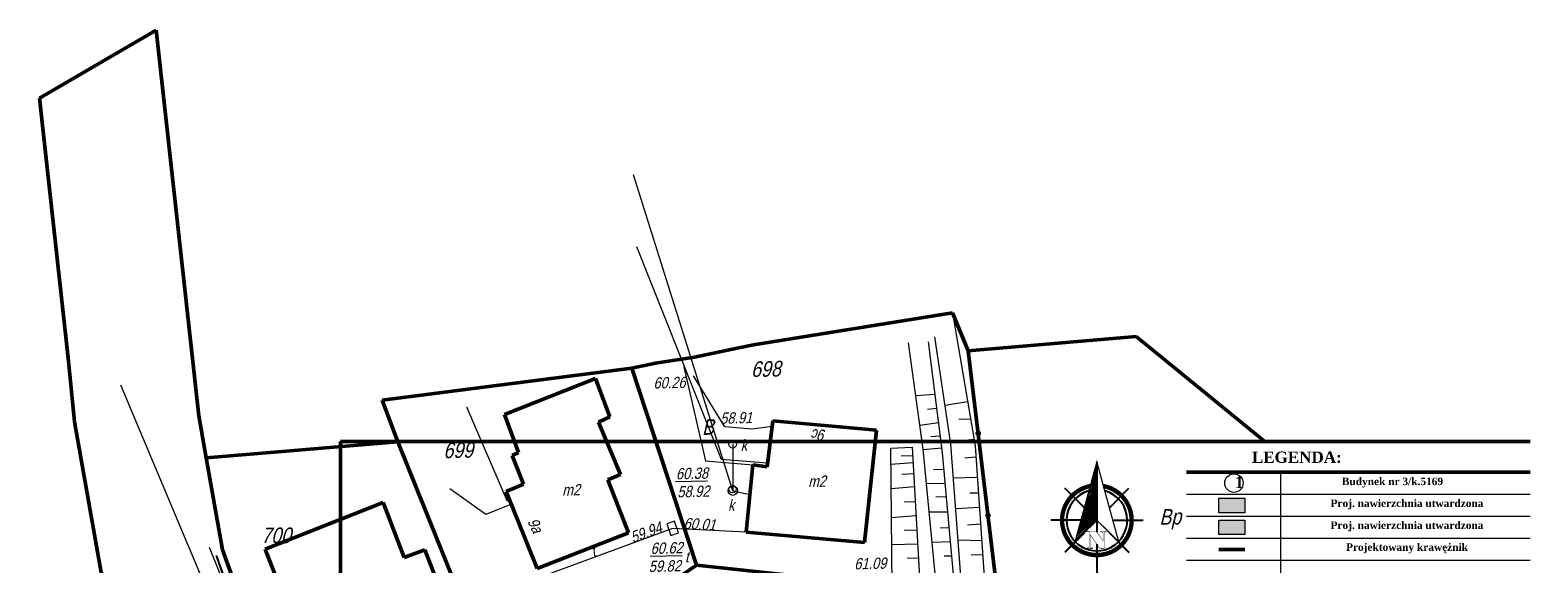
# Model space of a CAD drawing. Header units: metres. Extents: x 5515053 to 5515175, y 5844635 to 5844761.
# Tile 7 of 7: x 5515053 to 5515175, y 5844718 to 5844761. Entities that reach past the tile are written whole.
import ezdxf
from ezdxf.enums import TextEntityAlignment as Align
from ezdxf.lldxf.tags import DXFTag

# ---------------------------------------------------------------- set-up
doc = ezdxf.new("R2010")
doc.units = ezdxf.units.M
doc.header["$LTSCALE"] = 1000
doc.header["$MEASUREMENT"] = 0
doc.set_wipeout_variables(frame=1)
for name, pattern in [('0.5_0.5', [1, 0.5, -0.5]), ('1', [0]), ('BUD', [0]), ('CIĄGłA', [0, 0]), ('GDE', [0]), ('KOJ', [0]), ('UPE', [0]), ('UPG', [0]), ('UPK', [0]), ('UPT', [0]), ('UPW', [0]), ('WSN', [0]), ('WSQ', [1.75, 1.25, -0.5])]:
    doc.linetypes.add(name, pattern=pattern)
doc.layers.get('0').update_dxf_attribs({"color": 250, "linetype": 'CONTINUOUS', "lineweight": 30})
for name, color, linetype in [('!KZ_GRANICE', 40, '0.5_0.5'), ('!KZ_MAPA', 253, '0.5_0.5'), ('00-słupy', 251, 'CONTINUOUS'), ('tabelka', 7, 'CONTINUOUS')]:
    doc.layers.add(name, color=color, linetype=linetype)
for name, color, linetype, lineweight in [('!KZ_KRAWĘŻNIK', 7, 'CONTINUOUS', 50), ('02.Opornik', 7, 'DASHED', 9), ('d_WYMIAR', 7, 'CIĄGłA', 9), ('EAD_T_1', 7, 'CONTINUOUS', 25), ('EBU_L_1', 7, '1', 50), ('EBU_T_3', 7, 'CONTINUOUS', 18), ('EDZ_L_1', 30, 'GDE', 50), ('EDZ_T_1', 7, 'CONTINUOUS', 25), ('EKL_T_1', 3, 'CONTINUOUS', 15), ('EUZ_T_1', 7, 'CONTINUOUS', 25), ('OPIS DRZWI', 7, 'CONTINUOUS', 9), ('SDR_L_1', 7, '1', 25), ('SZO_L_1', 7, '1', 18), ('UEEN_L_1', 1, '1', 18), ('UGGN_L_1', 2, '1', 18), ('UKKA_T_2', 14, 'CONTINUOUS', 18), ('UKKA_T_3', 14, 'CONTINUOUS', 18), ('UKKS_L_1', 14, '1', 18), ('UKKS_T_3', 14, 'CONTINUOUS', 18), ('UTTA_R_T_2', 30, 'CONTINUOUS', 18), ('UTTA_R_T_3', 30, 'CONTINUOUS', 18), ('UTTM_R_L_1', 30, '1', 18), ('UTTM_R_T_2', 30, 'CONTINUOUS', 18), ('UTTM_R_T_6', 30, 'CONTINUOUS', 18), ('UWWO_L_1', 5, '1', 18), ('WUK_L_1', 15, '1', 18), ('WUK_T_3', 247, 'CONTINUOUS', 18), ('wymiar', 7, 'CONTINUOUS', 9)]:
    doc.layers.add(name, color=color, linetype=linetype, lineweight=lineweight)
doc.layers.add('!KZ_NAWIERZCHNIA JEZDNIA', color=254, linetype='CONTINUOUS', lineweight=20, transparency=0.4)
doc.layers.add('!KZ_NAWIERZCHNIA M.POSTOJOWE', color=252, linetype='CONTINUOUS', lineweight=20, transparency=0.5)
doc.styles.add('MOJE', font='times.ttf')
doc.styles.get("Standard").update_dxf_attribs({"font": 'ARIALN.TTF', "width": 0.75})
tags = doc.linetypes.add('DASHED', pattern=[0.75, 0.5, -0.25]).pattern_tags.tags
tags[6:7] = [DXFTag(74, 4), DXFTag(75, 0), DXFTag(340, '0'), DXFTag(46, 1.0), DXFTag(50, 0.0), DXFTag(44, 0.0), DXFTag(45, 0.0)]
tags[4:5] = [DXFTag(74, 4), DXFTag(75, 0), DXFTag(340, '0'), DXFTag(46, 1.0), DXFTag(50, 0.0), DXFTag(44, 0.0), DXFTag(45, 0.0)]

# ---------------------------------------------------------------- blocks, each defined once
blk = doc.blocks.new('WLZ')
blk.add_circle((0, 0), 0.3)
blk = doc.blocks.new('UKK')
blk.add_circle((0, 0), 0.375)
blk = doc.blocks.new('WLD')
at = {"color": 253, "lineweight": 13}
for p, q in [((0.5, 0.33), (-0.5, 0.33)), ((-0.5, 0.33), (-0.5, -0.33)), ((0.5, -0.33), (0.5, 0.33)), ((-0.5, -0.33), (0.5, -0.33))]:
    blk.add_line(p, q, dxfattribs=at)
blk = doc.blocks.new('MAPA')
at = {"layer": 'EBU_L_1', "color": 253, "linetype": 'BUD', "lineweight": 50}
for p, q in [((35.37, -28.02), (28.03, -30.9)), ((35.37, -28.02), (36.52, -31.11)), ((28.03, -30.9), (29.17, -33.98)), ((35.6, -31.53), (36.52, -31.11)), ((37.37, -35.74), (35.6, -31.53)), ((49.18, -35.11), (49.64, -31.41)), ((49.64, -31.41), (57.98, -32.17)), ((57.98, -32.17), (57.02, -41.21)), ((28.65, -34.22), (29.17, -33.98)), ((29.56, -36.52), (28.65, -34.22)), ((47.48, -40.38), (48.02, -34.97)), ((48.02, -34.97), (49.18, -35.11)), ((36.34, -36.16), (37.37, -35.74)), ((38.01, -40.42), (36.34, -36.16)), ((28.18, -37.1), (29.56, -36.52)), ((30.67, -43.29), (28.18, -37.1)), ((18.26, -37.99), (8.77, -41.73)), ((18.26, -37.99), (19.97, -42.42)), ((38.01, -40.42), (30.67, -43.29)), ((57.02, -41.21), (47.48, -40.38)), ((8.77, -41.73), (10.49, -46.16)), ((19.97, -42.42), (21.62, -41.79)), ((21.62, -41.79), (23.34, -46.21))]:
    blk.add_line(p, q, dxfattribs=at)
at = {"layer": 'EDZ_L_1', "color": 253, "linetype": 'GDE'}
for p, q in [((-9.4, -5.48), (0, 0)), ((0, 0), (3.44, -31.02)), ((-7.06, -26.63), (-9.4, -5.48)), ((48.08, -25.31), (64.09, -22.74)), ((64.09, -22.74), (65.36, -25.8)), ((46.75, -25.57), (48.08, -25.31)), ((65.36, -25.8), (78.87, -24.65)), ((78.87, -24.65), (106.17, -46.88)), ((-6.57, -31.5), (-7.06, -26.63)), ((40.18, -26.77), (43.32, -26.3)), ((43.32, -26.3), (46.75, -25.57)), ((67.75, -45.64), (65.36, -25.8)), ((18.19, -29.76), (38.29, -27.18)), ((38.29, -27.18), (40.18, -26.77)), ((38.29, -27.18), (43.5, -43.03)), ((19.45, -33.12), (18.19, -29.76)), ((-4.43, -43.61), (-6.57, -31.5)), ((3.44, -31.02), (4.03, -34.4)), ((4.03, -34.4), (19.45, -33.12)), ((19.45, -33.12), (27.76, -53.7)), ((4.03, -34.4), (5.34, -41.79)), ((5.34, -41.79), (8.92, -51.73))]:
    blk.add_line(p, q, dxfattribs=at)
at = {"layer": 'SDR_L_1', "color": 253, "linetype": 'KOJ', "lineweight": 25}
blk.add_line((4.83, -42.24), (9.58, -55.67), dxfattribs=at)
at = {"layer": 'SZO_L_1', "color": 253, "linetype": '1'}
for p, q in [((65.36, -25.8), (66.16, -32.42)), ((66.16, -32.42), (66.95, -39.03)), ((66.95, -39.03), (67.75, -45.64))]:
    blk.add_line(p, q, dxfattribs=at)
for centre in [(66.16, -32.42), (66.95, -39.03)]:
    blk.add_circle(centre, 0.17, dxfattribs=at)
at = {"layer": 'UEEN_L_1', "color": 253, "linetype": 'UPE', "lineweight": 18}
for p, q in [((45.76, -31.9), (43.24, -27.81)), ((47.94, -32.08), (45.76, -31.9)), ((49.58, -31.87), (47.94, -32.08)), ((26.53, -38.95), (23.65, -36.9)), ((28.6, -38.12), (26.53, -38.95))]:
    blk.add_line(p, q, dxfattribs=at)
at = {"layer": 'UGGN_L_1', "color": 253, "linetype": 'UPG', "lineweight": 18}
for p, q in [((42.48, -27.09), (44.2, -34.64)), ((44.2, -34.64), (48.02, -34.97)), ((4.26, -41.57), (9.07, -53.42))]:
    blk.add_line(p, q, dxfattribs=at)
at = {"layer": 'UKKS_L_1', "color": 253, "linetype": 'UPK', "lineweight": 18}
for p, q in [((46.41, -37.04), (38.43, -11.64)), ((9.27, -57.27), (-2.84, -28.55)), ((46.4, -33.31), (46.41, -37.04)), ((46.41, -37.04), (47.78, -37.34))]:
    blk.add_line(p, q, dxfattribs=at)
at = {"layer": 'UTTM_R_L_1', "color": 253, "linetype": 'UPT', "lineweight": 18}
for p, q in [((41.57, -40.07), (31.43, -43.82)), ((47.48, -40.38), (41.57, -40.07))]:
    blk.add_line(p, q, dxfattribs=at)
at = {"layer": 'UWWO_L_1', "color": 253, "linetype": 'UPW', "lineweight": 18}
for p, q in [((38.65, -17.4), (45.47, -34.51)), ((24.97, -30.29), (28.24, -37.88)), ((45.47, -34.51), (49.21, -34.81)), ((28.24, -37.88), (28.37, -37.72))]:
    blk.add_line(p, q, dxfattribs=at)
at = {"layer": 'WUK_L_1', "color": 253, "linetype": 'WSQ', "lineweight": 18}
for p, q in [((64.09, -22.74), (65.91, -33.43)), ((61.73, -33.71), (60.55, -25.14)), ((62.13, -25.06), (63.27, -34)), ((63.95, -33.29), (62.68, -24.67)), ((59.13, -33.63), (60.85, -33.55)), ((59.24, -44.73), (59.13, -33.63)), ((60.85, -33.55), (61.48, -44.97)), ((62.83, -45.12), (61.73, -33.71)), ((64.88, -45.34), (63.95, -33.29)), ((65.91, -33.43), (66.75, -45.53)), ((63.27, -34), (64.28, -45.27))]:
    blk.add_line(p, q, dxfattribs=at)
at = {"layer": 'WUK_L_1', "color": 253, "linetype": 'WSN', "lineweight": 18}
for p, q in [((62.67, -29.3), (61.14, -29.4)), ((65.3, -29.89), (63.5, -30.19)), ((62.82, -30.42), (62.08, -30.5)), ((65.55, -31.29), (64.61, -31.32)), ((62.96, -31.59), (61.47, -31.8)), ((63.1, -32.66), (62.36, -32.72)), ((63.22, -33.62), (61.73, -33.76)), ((65.81, -32.91), (63.93, -33.15)), ((60.92, -34.8), (59.14, -34.93)), ((60.88, -34.24), (59.97, -34.26)), ((65.97, -34.35), (65.09, -34.42)), ((60.97, -35.68), (60.01, -35.75)), ((63.39, -35.34), (62.56, -35.36)), ((66.08, -35.98), (64.17, -36.02)), ((61.02, -36.74), (59.16, -36.88)), ((63.49, -36.45), (62, -36.49)), ((63.58, -37.53), (62.75, -37.55)), ((66.17, -37.23), (65.48, -37.24)), ((61.09, -37.94), (60.2, -37.97)), ((63.7, -38.77), (62.22, -38.77)), ((66.25, -38.39), (64.35, -38.49)), ((61.15, -39.06), (59.18, -39.21)), ((63.81, -40.03), (63.09, -40.05)), ((66.34, -39.73), (65.31, -39.81)), ((61.22, -40.22), (60.21, -40.24)), ((63.9, -41.14), (62.46, -41.22)), ((66.43, -41.08), (64.55, -41.03)), ((61.28, -41.34), (59.21, -41.39)), ((64.01, -42.3), (63.42, -42.31)), ((66.52, -42.19), (65.6, -42.22)), ((61.34, -42.5), (60.44, -42.47))]:
    blk.add_line(p, q, dxfattribs=at)
at = {"layer": 'UKKA_T_2', "color": 253, "rotation": 1.322970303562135}
for p in [(46.4, -33.31), (46.39, -36.92)]:
    blk.add_blockref('WLZ', p, dxfattribs=at)
at = {"layer": 'UKKS_T_3', "color": 253, "rotation": 1.322970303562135}
blk.add_blockref('UKK', (46.41, -37.04), dxfattribs=at)
at = {"layer": 'UTTA_R_T_2', "color": 253, "rotation": 288.4830084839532}
blk.add_blockref('WLD', (41.57, -40.07), dxfattribs=at)
at = {"layer": 'EAD_T_1', "color": 253, "oblique": 15}
for s, rotation, p in [('9c', 177.383, (53.4, -32.11)), ('9a', 295.6931, (30.11, -40.02))]:
    blk.add_text(s, height=0.9, rotation=rotation, dxfattribs=at).set_placement(p, align=Align.CENTER)
at = {"layer": 'EBU_T_3', "color": 253, "oblique": 15}
for p in [(33.39, -36.97), (53.18, -36.28)]:
    blk.add_text('m2', height=0.9, rotation=1.323, dxfattribs=at).set_placement(p, align=Align.MIDDLE)
at = {"layer": 'EDZ_T_1', "color": 253, "oblique": 15}
for s, p in [('698', (49.06, -27.25)), ('699', (24.3, -33.78)), ('706/1', (89.59, -38.27))]:
    blk.add_text(s, height=1.25, rotation=1.323, dxfattribs=at).set_placement(p, align=Align.MIDDLE)
blk.add_text('700', height=1.25, dxfattribs=at).set_placement((9.65, -40.63), align=Align.MIDDLE)
at = {"layer": 'EKL_T_1', "color": 253, "oblique": 15}
blk.add_text('Bp', height=1.25, rotation=1.323, dxfattribs=at).set_placement((81.61, -39.33), align=Align.MIDDLE)
at = {"layer": 'EUZ_T_1', "color": 253, "oblique": 15}
blk.add_text('B', height=1.25, rotation=1.323, dxfattribs=at).set_placement((44.4, -31.92), align=Align.MIDDLE)
at = {"layer": 'UKKA_T_3', "color": 253, "oblique": 15}
for s, p in [('58.91', (45.38, -30.76)), ('k', (47.03, -32.94)), ('%%U60.38', (41.82, -35.23)), ('58.92', (41.93, -36.68)), ('k', (46.01, -37.76))]:
    blk.add_text(s, height=0.9, rotation=1.323, dxfattribs=at).set_placement(p, align=Align.TOP_LEFT)
at = {"layer": 'UTTA_R_T_3', "color": 253, "oblique": 15}
for s, p in [('%%U60.62', (39.8, -42.13)), ('t', (42.57, -42.8))]:
    blk.add_text(s, height=0.9, rotation=1.323, dxfattribs=at).set_placement(p)
blk.add_text('59.82', height=0.9, rotation=1.323, dxfattribs=at).set_placement((39.63, -42.68), align=Align.TOP_LEFT)
at = {"layer": 'UTTM_R_T_2', "color": 253, "oblique": 15}
blk.add_text('t', height=0.9, rotation=19.9428, dxfattribs=at).set_placement((35.31, -42.34), align=Align.CENTER)
at = {"layer": 'UTTM_R_T_6', "color": 253, "oblique": 15}
blk.add_text('59.94', height=0.9, rotation=20.2628, dxfattribs=at).set_placement((40.79, -40.36), align=Align.RIGHT)
blk.add_text('60.01', height=0.9, rotation=357.013, dxfattribs=at).set_placement((42.43, -40.11))
at = {"layer": 'WUK_T_3', "color": 253, "oblique": 15}
for s, p in [('60.26', (40.03, -28.83)), ('61.09', (56.19, -43.37))]:
    blk.add_text(s, height=0.9, rotation=1.323, dxfattribs=at).set_placement(p)
blk = doc.blocks.new('GRANICE')
at = {"layer": 'EDZ_L_1', "linetype": 'GDE'}
for p, q in [((-9.4, -5.48), (0, 0)), ((0, 0), (3.44, -31.02)), ((-7.06, -26.63), (-9.4, -5.48)), ((48.08, -25.31), (64.09, -22.74)), ((64.09, -22.74), (65.36, -25.8)), ((46.75, -25.57), (48.08, -25.31)), ((65.36, -25.8), (78.87, -24.65)), ((78.87, -24.65), (106.17, -46.88)), ((-6.57, -31.5), (-7.06, -26.63)), ((40.18, -26.77), (43.32, -26.3)), ((43.32, -26.3), (46.75, -25.57)), ((67.75, -45.64), (65.36, -25.8)), ((18.19, -29.76), (38.29, -27.18)), ((38.29, -27.18), (40.18, -26.77)), ((38.29, -27.18), (43.5, -43.03)), ((19.45, -33.12), (18.19, -29.76)), ((-4.43, -43.61), (-6.57, -31.5)), ((3.44, -31.02), (4.03, -34.4)), ((4.03, -34.4), (19.45, -33.12)), ((19.45, -33.12), (27.76, -53.7)), ((4.03, -34.4), (5.34, -41.79)), ((5.34, -41.79), (8.92, -51.73)), ((-0.49, -55.46), (-4.43, -43.61)), ((43.5, -43.03), (27.76, -53.7)), ((67.75, -45.64), (43.5, -43.03)), ((79.28, -54.15), (67.75, -45.64)), ((106.17, -46.88), (95.14, -59.01)), ((15.61, -61.79), (8.92, -51.73)), ((27.76, -53.7), (15.61, -61.79)), ((66.62, -62.62), (79.28, -54.15)), ((79.28, -54.15), (93.89, -64.92)), ((-0.49, -55.46), (11.76, -73.54)), ((95.14, -59.01), (93.89, -64.92)), ((15.61, -61.79), (35.05, -90.51)), ((73.66, -73.84), (66.62, -62.62)), ((93.89, -64.92), (111.2, -77.69)), ((-10.14, -82.53), (11.76, -73.54)), ((11.76, -73.54), (21.85, -88.43)), ((73.66, -73.84), (47.09, -91.8)), ((111.2, -77.69), (61.96, -111.29)), ((37.13, -90.95), (43.61, -86.65)), ((43.61, -86.65), (47.09, -91.8)), ((21.85, -88.43), (0.17, -102.67)), ((21.85, -88.43), (33.04, -104.98)), ((35.05, -90.51), (37.13, -90.95)), ((47.09, -91.8), (59.93, -110.82)), ((33.04, -104.98), (18.57, -115.15)), ((46.08, -124.35), (33.04, -104.98)), ((61.96, -111.29), (46.08, -124.35)), ((61.96, -111.29), (59.93, -110.82))]:
    blk.add_line(p, q, dxfattribs=at)
blk = doc.blocks.new('Z$W@#33CD7913')
at = {"layer": '00-słupy'}
for p, q in [((275.5, 362.2), (133.4, 175.3)), ((275.6, 362.3), (133.5, 175.5)), ((149.4, 265.6), (136.9, 357.5)), ((149.5, 265.8), (137.1, 357.6)), ((263.8, 353.2), (269.3, 353.9)), ((263.9, 353.4), (269.4, 354.1)), ((272.6, 359.9), (273.9, 360.1)), ((272.7, 360.1), (274.1, 360.3)), ((193.7, 299.5), (231.8, 304.7)), ((193.8, 299.7), (231.9, 304.9)), ((202.5, 306.2), (236.5, 310.9)), ((202.6, 306.4), (236.6, 311)), ((211.2, 312.9), (241.2, 317)), ((211.3, 313.1), (241.3, 317.2)), ((220, 319.6), (245.8, 323.2)), ((220.1, 319.8), (246, 323.3)), ((228.7, 326.4), (250.5, 329.3)), ((228.9, 326.5), (250.6, 329.5)), ((237.5, 333.1), (255.2, 335.5)), ((237.6, 333.2), (255.3, 335.6)), ((246.3, 339.8), (259.9, 341.6)), ((246.4, 339.9), (260, 341.8)), ((255, 346.5), (264.6, 347.8)), ((255.2, 346.7), (264.7, 347.9)), ((114.9, 239.2), (34.1, 300.7)), ((115, 239.4), (34.3, 300.8)), ((123.6, 245.8), (194.3, 255.5)), ((123.7, 246), (194.5, 255.6)), ((132.3, 252.5), (199, 261.6)), ((132.4, 252.7), (199.1, 261.8)), ((141.1, 259.3), (203.7, 267.8)), ((141.2, 259.4), (203.8, 267.9)), ((149.9, 266), (208.4, 273.9)), ((150, 266.1), (208.5, 274.1)), ((158.6, 272.7), (213.1, 280.1)), ((158.7, 272.8), (213.2, 280.2)), ((167.4, 279.4), (217.7, 286.2)), ((167.5, 279.5), (217.9, 286.4)), ((176.2, 286.1), (222.4, 292.4)), ((176.3, 286.3), (222.6, 292.5)), ((184.9, 292.8), (227.1, 298.5)), ((185, 293), (227.2, 298.7)), ((62.2, 198.9), (161.6, 212.4)), ((62.3, 199), (161.7, 212.5)), ((71, 205.6), (166.2, 218.5)), ((71.1, 205.7), (166.4, 218.7)), ((79.7, 212.3), (170.9, 224.7)), ((79.9, 212.4), (171, 224.8)), ((88.5, 219), (175.6, 230.8)), ((88.6, 219.2), (175.7, 231)), ((97.3, 225.7), (180.3, 237)), ((97.4, 225.9), (180.4, 237.1)), ((106, 232.4), (185, 243.1)), ((106.2, 232.6), (185.1, 243.3)), ((114.8, 239.1), (189.7, 249.3)), ((114.9, 239.3), (189.8, 249.5)), ((216.1, 214.9), (308, 227.4)), ((216.3, 215.1), (308.1, 227.5)), ((98.7, 198.9), (6.8, 186.5)), ((98.8, 199.1), (7, 186.6)), ((199.9, 174.6), (280.7, 113.1)), ((200, 174.7), (280.8, 113.3)), ((108.9, 143.2), (0, 0)), ((109, 143.3), (0.1, 0.2)), ((165.4, 148.2), (177.9, 56.3)), ((165.5, 148.3), (178, 56.5))]:
    blk.add_line(p, q, dxfattribs=at)
for points, const_width in [([(55.4, 193.7), (275.5, 362.2), (172.2, 105.9), (157.4, 206.9), (55.4, 193.7)], 4.38), ([(55.6, 193.8), (275.6, 362.3), (172.3, 106.1), (157.5, 207.1), (55.6, 193.8)], 4.38), ([(87, 151.7), (86.4, 150.9), (85.9, 150.1), (85.5, 149.3), (85.2, 148.7), (85, 148), (84.8, 147.5), (84.9, 147), (84.9, 146.5), (85.1, 146.1), (85.4, 145.7), (85.8, 145.1), (86.3, 144.5), (86.9, 143.9), (87.6, 143.1), (88.5, 142.4), (89.4, 141.6), (88.1, 139.8), (72.6, 151.6), (73.9, 153.4), (74.4, 153.1), (75.2, 152.5), (76.1, 151.9), (76.9, 151.5), (77.6, 151.1), (78.3, 150.8), (78.9, 150.6), (79.4, 150.4), (79.9, 150.4), (80.4, 150.4), (80.9, 150.5), (81.5, 150.7), (82, 151.1), (82.7, 151.5), (83.2, 152), (83.9, 152.7), (84.4, 153.5), (113.4, 191.6), (106.8, 196.6), (108.2, 198.5), (133.5, 179.2), (132.5, 139.5), (146.4, 157.8), (147, 158.6), (147.5, 159.4), (147.9, 160.2), (148.3, 160.9), (148.5, 161.5), (148.6, 162.1), (148.7, 162.6), (148.6, 163), (148.4, 163.5), (148.1, 164.1), (147.7, 164.7), (147.3, 165.4), (146.6, 166.1), (145.9, 166.8), (145.1, 167.5), (144.2, 168.2), (144, 168.3), (145.4, 170.1), (160.9, 158.3), (159.5, 156.5), (159, 156.9), (158.2, 157.5), (157.4, 158), (156.6, 158.5), (155.8, 158.8), (155.2, 159.1), (154.6, 159.3), (154, 159.5), (153.6, 159.5), (153.1, 159.4), (152.6, 159.2), (152, 158.9), (151.5, 158.5), (150.9, 158), (150.2, 157.4), (149.6, 156.7), (148.9, 155.8), (118.9, 116.4), (108.4, 124.4), (110, 181.9), (87, 151.7), (87, 151.7)], 1.46), ([(87.2, 151.9), (86.6, 151.1), (86, 150.3), (85.6, 149.5), (85.3, 148.9), (85.1, 148.2), (85, 147.6), (85, 147.1), (85, 146.7), (85.2, 146.3), (85.5, 145.8), (85.9, 145.3), (86.4, 144.7), (87, 144), (87.7, 143.3), (88.6, 142.5), (89.6, 141.8), (88.2, 140), (72.7, 151.8), (74.1, 153.6), (74.5, 153.3), (75.3, 152.6), (76.2, 152.1), (77, 151.7), (77.8, 151.3), (78.4, 151), (79, 150.8), (79.5, 150.6), (80, 150.5), (80.5, 150.6), (81, 150.6), (81.6, 150.9), (82.1, 151.2), (82.8, 151.7), (83.4, 152.2), (84, 152.9), (84.5, 153.6), (113.5, 191.8), (106.9, 196.8), (108.3, 198.6), (133.6, 179.4), (132.6, 139.7), (146.5, 157.9), (147.1, 158.8), (147.6, 159.6), (148, 160.3), (148.4, 161), (148.7, 161.7), (148.7, 162.3), (148.8, 162.7), (148.7, 163.2), (148.6, 163.7), (148.3, 164.3), (147.8, 164.9), (147.4, 165.5), (146.7, 166.2), (146, 166.9), (145.2, 167.6), (144.3, 168.3), (144.1, 168.5), (145.5, 170.3), (161, 158.5), (159.7, 156.7), (159.2, 157), (158.3, 157.7), (157.5, 158.2), (156.7, 158.6), (156, 159), (155.3, 159.3), (154.7, 159.5), (154.1, 159.6), (153.7, 159.7), (153.2, 159.6), (152.7, 159.4), (152.1, 159), (151.6, 158.7), (151, 158.2), (150.3, 157.5), (149.7, 156.9), (149.1, 156), (119, 116.5), (108.5, 124.5), (110.1, 182.1), (87.2, 151.9), (87.2, 151.9)], 1.46)]:
    blk.add_lwpolyline(points, dxfattribs=dict(at, const_width=const_width))
at = {"layer": '00-słupy', "const_width": 14.6}
for points in [[(209.2, 311.5, 0.359415), (64.5, 277.6, 1)], [(209.3, 311.6, 0.359415), (64.7, 277.7, 1)], [(64.5, 277.6, 1), (250.3, 136.3, 0.359415), (244.4, 284.7, 1)], [(64.7, 277.7, 1), (250.4, 136.4, 0.359415), (244.5, 284.9, 1)]]:
    blk.add_lwpolyline(points, format="xyb", dxfattribs=at)
at = {"layer": '00-słupy'}
for centre, start, end in [((157.4, 206.9), 67.765, 142.7381), ((157.5, 207.1), 67.765, 142.7381), ((157.4, 206.9), 142.7381, 322.7381), ((157.5, 207.1), 142.7381, 322.7381), ((157.4, 206.9), 322.7381, 37.7111), ((157.5, 207.1), 322.7381, 37.7111)]:
    blk.add_arc(centre, 102.1, start, end, dxfattribs=at)

msp = doc.modelspace()

# ---------------------------------------------------------------- linework, layer by layer
at = {"layer": 'tabelka', "lineweight": 50}
msp.add_line((5515078.41, 5844728.09), (5515078.41, 5844657.34), dxfattribs=at)

# ---------------------------------------------------------------- block references
at = {"layer": '!KZ_GRANICE', "linetype": 'Continuous'}
msp.add_blockref('GRANICE', (5515063.58, 5844761.17), dxfattribs=at)
at = {"layer": '!KZ_MAPA', "linetype": 'Continuous'}
msp.add_blockref('MAPA', (5515063.58, 5844761.17), dxfattribs=at)
at = {"layer": 'OPIS DRZWI', "xscale": 0.02400000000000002, "yscale": 0.02400000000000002, "zscale": 0.02400000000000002, "rotation": 37.26192195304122}
msp.add_blockref('Z$W@#33CD7913', (5515139.29, 5844715.51), dxfattribs=at)

# ---------------------------------------------------------------- next in the draw order: wipeouts: each hides what was drawn before it
at = {"lineweight": 50}
msp.add_wipeout([(5515146.51, 5844657.35), (5515146.51, 5844728.1), (5515174.16, 5844728.1), (5515174.16, 5844657.35)], dxfattribs=at).dxf.layer = 'tabelka'

# ---------------------------------------------------------------- next in the draw order: hatches: boundary and pattern name
at = {"layer": '!KZ_NAWIERZCHNIA JEZDNIA', "linetype": '0.5_0.5', "ltscale": 100}
h = msp.add_hatch(color=256, dxfattribs=at)
h.dxf.hatch_style = 1
h.paths.add_polyline_path([(5515149.11, 5844723.52), (5515151.21, 5844723.52), (5515151.21, 5844722.36), (5515149.11, 5844722.36)])
at = {"layer": '!KZ_NAWIERZCHNIA M.POSTOJOWE'}
h = msp.add_hatch(color=256, dxfattribs=at)
h.dxf.hatch_style = 1
h.paths.add_polyline_path([(5515149.11, 5844721.75), (5515151.21, 5844721.75), (5515151.21, 5844720.6), (5515149.11, 5844720.6)])

# ---------------------------------------------------------------- next in the draw order: linework, layer by layer
at = {"layer": '!KZ_KRAWĘŻNIK'}
msp.add_line((5515149.11, 5844719.41), (5515151.21, 5844719.41), dxfattribs=at)
at = {"layer": '02.Opornik', "ltscale": 2}
for points in [[(5515149.11, 5844723.52), (5515151.21, 5844723.52), (5515151.21, 5844722.36), (5515149.11, 5844722.36)], [(5515149.11, 5844721.75), (5515151.21, 5844721.75), (5515151.21, 5844720.6), (5515149.11, 5844720.6)]]:
    msp.add_lwpolyline(points, close=True, dxfattribs=at)
at = {"layer": 'd_WYMIAR'}
for p, q in [((5515146.51, 5844728.1), (5515168.63, 5844728.1)), ((5515154.06, 5844725.61), (5515154.06, 5844711.5)), ((5515146.5, 5844723.84), (5515168.63, 5844723.84)), ((5515146.5, 5844723.84), (5515168.36, 5844723.84)), ((5515146.51, 5844723.84), (5515174.16, 5844723.84)), ((5515146.5, 5844722.08), (5515174.16, 5844722.08)), ((5515146.5, 5844722.08), (5515173.82, 5844722.08)), ((5515146.51, 5844722.08), (5515174.16, 5844722.08)), ((5515146.51, 5844720.32), (5515174.16, 5844720.32)), ((5515146.51, 5844718.55), (5515174.16, 5844718.55))]:
    msp.add_line(p, q, dxfattribs=at)
at = {"layer": 'tabelka', "lineweight": 50}
for p, q in [((5515078.41, 5844728.09), (5515174.16, 5844728.09)), ((5515146.51, 5844725.61), (5515174.16, 5844725.61))]:
    msp.add_line(p, q, dxfattribs=at)
at = {"layer": 'wymiar', "color": 251}
msp.add_circle((5515150.32, 5844724.74), 0.744, dxfattribs=at)

# ---------------------------------------------------------------- next in the draw order: texts
at = {"layer": 'tabelka', "attachment_point": 8, "style": 'MOJE'}
for s, insert, char_height, width in [('{\\fTimes New Roman|b1|i0|c238|p18;\\H1.667x;LEGENDA:}', (5515155.38, 5844726.35), 0.5441, 15.6104), ('{\\fTimes New Roman|b1|i0|c238|p18;1}', (5515150.75, 5844724.34), 0.9432, 1.3933), ('{\\fTimes New Roman|b1|i0|c238|p18;Budynek nr 3/k.5169}', (5515163.08, 5844724.38), 0.6046, 15.6104), ('{\\fTimes New Roman|b1|i0|c238|p18;Proj. nawierzchnia utwardzona }', (5515164.25, 5844722.62), 0.6046, 17.8957), ('{\\fTimes New Roman|b1|i0|c238|p18;Proj. nawierzchnia utwardzona}', (5515164.25, 5844720.85), 0.6046, 17.8957), ('{\\fTimes New Roman|b1|i0|c238|p18;Projektowany krawężnik}', (5515164.25, 5844719.09), 0.6046, 17.8957)]:
    msp.add_mtext(s, dxfattribs=dict(at, insert=insert, char_height=char_height, width=width))

doc.saveas('drawing.dxf')
